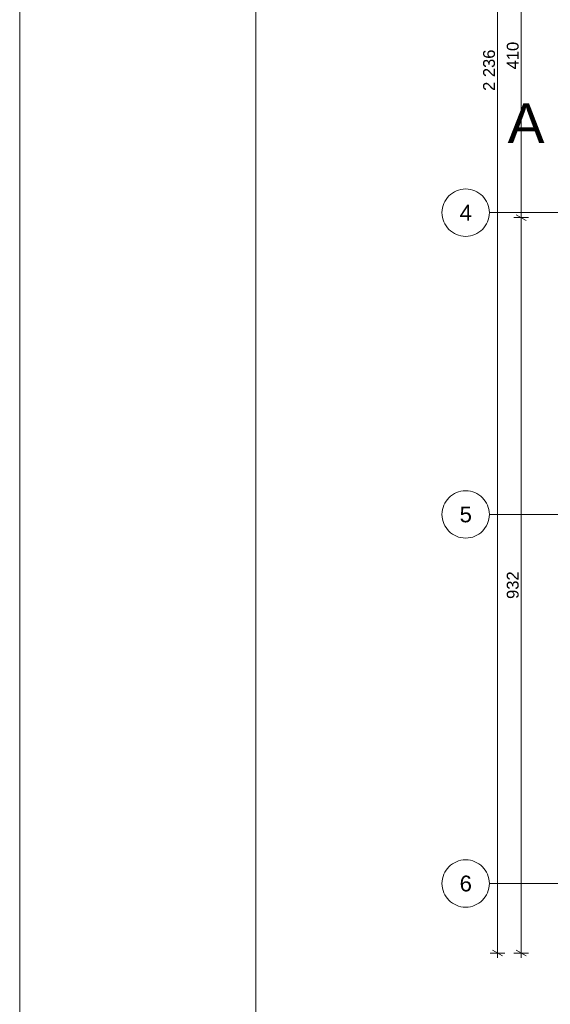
# Paper-space layout 'A-41 RZUT - DACH' of a CAD drawing. Header units: millimetres. Extents: x 0 to 594, y 0 to 450.
# Tile 2 of 15: x 0 to 67, y 109 to 233. Entities that reach past the tile are written whole.
import ezdxf
from ezdxf.xclip import XClip

# ---------------------------------------------------------------- set-up
doc = ezdxf.new("R2010")
doc.units = ezdxf.units.MM
doc.header["$MEASUREMENT"] = 0
doc.header["$XCLIPFRAME"] = 0
doc.linetypes.add('DASHDOTX2', pattern=[1000, 500, -250, 0, -250])
for name, color, linetype, lineweight, true_color in [('A_Arkusz_Nr_pióra__255', 7, 'Continuous', 15, 0x242424), ('A_osie_Nr_pióra__16', 7, 'Continuous', 5, 0x0f0f0f), ('A_osie_Nr_pióra__76', 7, 'Continuous', 5, 0x2d2d2d)]:
    doc.layers.add(name, color=color, linetype=linetype, lineweight=lineweight, true_color=true_color)
for name, color, linetype, lineweight in [('A_linie przekroju_Nr_pióra__1', 7, 'Continuous', 20), ('A_wymiary_Nr_pióra__1', 7, 'Continuous', 20), ('A_wymiary_Nr_pióra__2', 8, 'Continuous', 13)]:
    doc.layers.add(name, color=color, linetype=linetype, lineweight=lineweight)
doc.layers.add('A_podrys', color=7, linetype='Continuous')
doc.styles.add('STYL_AUTOMATYCZNY_1', font='arial.ttf')
doc.styles.add('STYL_AUTOMATYCZNY_5', font='arial.ttf')

# ---------------------------------------------------------------- blocks, each defined once
blk = doc.blocks.new('Rysunek_1_1', base_point=(-1565.26, -200.27))
at = {"layer": 'A_osie_Nr_pióra__16', "color": 250, "linetype": 'DASHDOTX2', "lineweight": 5, "true_color": 0x0f0f0f}
for p, q in [((79.73, 208.81), (59.48, 208.81)), ((79.73, 170.58), (59.48, 170.58)), ((79.73, 123.82), (59.48, 123.82))]:
    blk.add_line(p, q, dxfattribs=at)
at = {"layer": 'A_osie_Nr_pióra__76', "color": 250, "linetype": 'Continuous', "lineweight": 5, "true_color": 0x2d2d2d}
for centre in [(56.48, 208.81), (56.48, 170.58), (56.48, 123.82)]:
    blk.add_circle(centre, 3, dxfattribs=at)
at = {"layer": 'A_wymiary_Nr_pióra__1', "color": 7, "linetype": 'Continuous', "lineweight": 20}
for p, q in [((62.89, 208.55), (64.14, 207.82)), ((59.89, 115.36), (61.14, 114.64)), ((62.89, 115.36), (64.14, 114.64))]:
    blk.add_line(p, q, dxfattribs=at)
at = {"layer": 'A_wymiary_Nr_pióra__2', "color": 8, "linetype": 'Continuous', "lineweight": 13}
for p, q in [((60.51, 115), (60.51, 338.62)), ((63.51, 208.19), (63.51, 249.17)), ((64.45, 208.19), (62.57, 208.19)), ((63.51, 115), (63.51, 208.19)), ((61.45, 115), (59.57, 115)), ((60.51, 114.39), (60.51, 115)), ((64.45, 115), (62.57, 115)), ((63.51, 114.39), (63.51, 115))]:
    blk.add_line(p, q, dxfattribs=at)
at = {"layer": 'A_linie przekroju_Nr_pióra__1', "color": 7, "linetype": 'Continuous', "lineweight": 20, "insert": (66.46, 217.64), "char_height": 5, "attachment_point": 9, "style": 'STYL_AUTOMATYCZNY_1'}
blk.add_mtext('\\A1;{\\pqr;\\pt0;\\fArial|b0|i0|c238|p0;\\W1.000000;A}', dxfattribs=at)
at = {"layer": 'A_osie_Nr_pióra__76', "color": 250, "linetype": 'Continuous', "lineweight": 5, "true_color": 0x2d2d2d, "char_height": 2, "attachment_point": 1, "style": 'STYL_AUTOMATYCZNY_1'}
for s, insert in [('\\A1;{\\pql;\\pt0;\\fArial|b0|i0|c238|p0;\\W1.000000;4}', (55.72, 209.81)), ('\\A1;{\\pql;\\pt0;\\fArial|b0|i0|c238|p0;\\W1.000000;5}', (55.72, 171.58)), ('\\A1;{\\pql;\\pt0;\\fArial|b0|i0|c238|p0;\\W1.000000;6}', (55.72, 124.82))]:
    blk.add_mtext(s, dxfattribs=dict(at, insert=insert))
at = {"layer": 'A_wymiary_Nr_pióra__1', "color": 7, "linetype": 'Continuous', "lineweight": 20, "char_height": 1.5, "attachment_point": 7, "rotation": 90, "style": 'STYL_AUTOMATYCZNY_5'}
for s, insert, width in [('\\A1;{\\pql;\\fArial|b0|i0|c238|p0;\\W1.000000;410}', (63.21, 226.96), 3.4323), ('\\A1;{\\pql;\\fArial|b0|i0|c238|p0;\\W1.000000;2\xa0236}', (60.21, 224.23), 5.1479), ('\\A1;{\\pql;\\fArial|b0|i0|c238|p0;\\W1.000000;932}', (63.21, 159.87), 3.4323)]:
    blk.add_mtext(s, dxfattribs=dict(at, insert=insert, width=width))

psp = doc.layouts.new('A-41 RZUT - DACH')

# ---------------------------------------------------------------- linework, layer by layer
at = {"layer": 'A_Arkusz_Nr_pióra__255', "color": 250, "linetype": 'Continuous', "lineweight": 15, "true_color": 0x242424}
psp.add_line((29.9, 445.1), (29.9, 4.9), dxfattribs=at)
at = {"layer": 'A_Arkusz_Nr_pióra__255', "color": 250, "linetype": 'Continuous', "lineweight": 15, "true_color": 0x242424, "flags": 128}
psp.add_lwpolyline([(0, 450), (594, 450), (594, 0), (0, 0)], close=True, dxfattribs=at)

# ---------------------------------------------------------------- block references
at = {"layer": 'A_podrys', "color": 37, "linetype": 'Continuous', "lineweight": 5, "true_color": 0x656532}
ref = psp.add_blockref('Rysunek_1_1', (-1565.26, -200.27), dxfattribs=at)
XClip(ref).set_block_clipping_path([(53.4800267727, 102.5155578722), (574.6037730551, 428.4968918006)])

doc.saveas('drawing.dxf')
